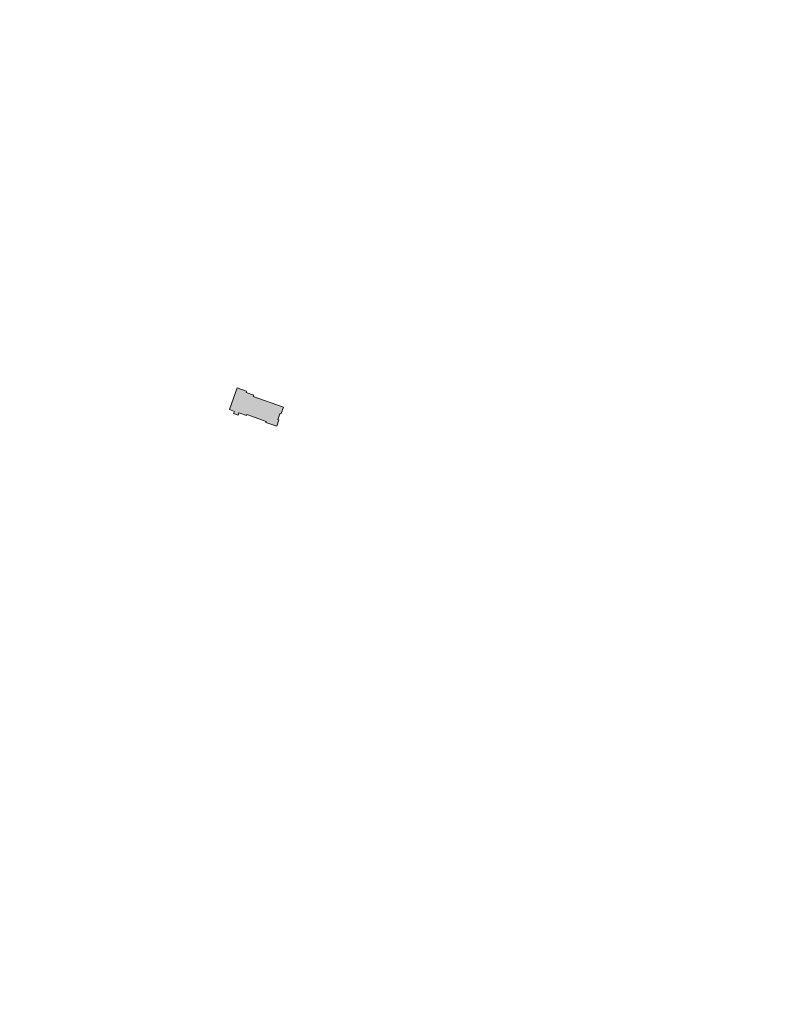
# Model space of a CAD drawing. Header units: millimetres. Extents: x -1155795 to 240441, y -422828 to 463730.
# Tile 1 of 66: x -1155795 to -478071, y -422828 to 463730. Entities that reach past the tile are written whole.
import ezdxf
from ezdxf.xclip import XClip

# ---------------------------------------------------------------- set-up
doc = ezdxf.new("R2010")
doc.units = ezdxf.units.MM
doc.header["$MEASUREMENT"] = 0
doc.header["$XCLIPFRAME"] = 0
doc.linetypes.add('Wipeout_Contour', pattern=[1000, 0, -1000])
doc.layers.add('00 PZT MAPA', color=7, linetype='Continuous')
doc.layers.add('305111_2023-11-20_11-50_sycow_8_00 PZT MAPA', color=7, linetype='Continuous')
doc.layers.add('305111_2023-11-20_11-50_sycow_8_0_Nr_pióra__1', color=7, linetype='Continuous', lineweight=13)
doc.layers.add('Nowe_2D Drafting - General_Nr_pióra__20', color=1, linetype='Continuous', lineweight=13)
picture_1 = doc.add_image_def('image1.png', size_in_pixel=(3507, 4960))

# ---------------------------------------------------------------- blocks, each defined once
blk = doc.blocks.new('Rysunek_2_8', base_point=(-1167594, -463876))
at = {"color": 254, "linetype": 'Wipeout_Contour', "lineweight": 0, "ltscale": 3780323.528485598}
blk.add_wipeout([(-1155795, -422828), (-478071, -422828), (-478071, 463730), (-1155795, 463730)], dxfattribs=at).dxf.layer = '305111_2023-11-20_11-50_sycow_8_00 PZT MAPA'
at = {"layer": '305111_2023-11-20_11-50_sycow_8_0_Nr_pióra__1', "color": 7, "lineweight": 13}
image = blk.add_image(picture_1, insert=(-1167594, -463876), size_in_units=(701393, 991990), dxfattribs=at)
image.set_boundary_path([(-0.5, -0.5), (3506.5, 4959.5)])

msp = doc.modelspace()

# ---------------------------------------------------------------- block references
at = {"layer": '00 PZT MAPA', "color": 7, "linetype": 'Continuous', "lineweight": 15}
ref = msp.add_blockref('Rysunek_2_8', (-1167594, -463876), dxfattribs=at)
XClip(ref).set_block_clipping_path([(-1155795.2320630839, -422827.9283693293), (-478071.2457245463, 463729.6118991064)])

# ---------------------------------------------------------------- next in the draw order: hatches: boundary and pattern name
at = {"layer": 'Nowe_2D Drafting - General_Nr_pióra__20', "linetype": 'Continuous', "lineweight": 0, "true_color": 0x7f0000}
msp.add_hatch(color=16, dxfattribs=at).paths.add_polyline_path([(-959867, 132177), (-951427, 129193), (-951833, 128047), (-945073, 125658), (-945524, 124382), (-918297, 114756), (-920314, 109050), (-921207, 109366), (-923243, 103606), (-922350, 103290), (-924358, 97610), (-934171, 101079), (-933867, 101939), (-951282, 108096), (-951586, 107236), (-958345, 109626), (-959029, 107691), (-963115, 109135), (-962431, 111070), (-966785, 112610)])

# ---------------------------------------------------------------- next in the draw order: linework, layer by layer
at = {"layer": 'Nowe_2D Drafting - General_Nr_pióra__20', "color": 1, "linetype": 'Continuous', "lineweight": 13, "flags": 128}
msp.add_lwpolyline([(-959867, 132177), (-951427, 129193), (-951833, 128047), (-945073, 125658), (-945524, 124382), (-918297, 114756), (-920314, 109050), (-921207, 109366), (-923243, 103606), (-922350, 103290), (-924358, 97610), (-934171, 101079), (-933867, 101939), (-951282, 108096), (-951586, 107236), (-958345, 109626), (-959029, 107691), (-963115, 109135), (-962431, 111070), (-966785, 112610)], close=True, dxfattribs=at)

doc.saveas('drawing.dxf')
